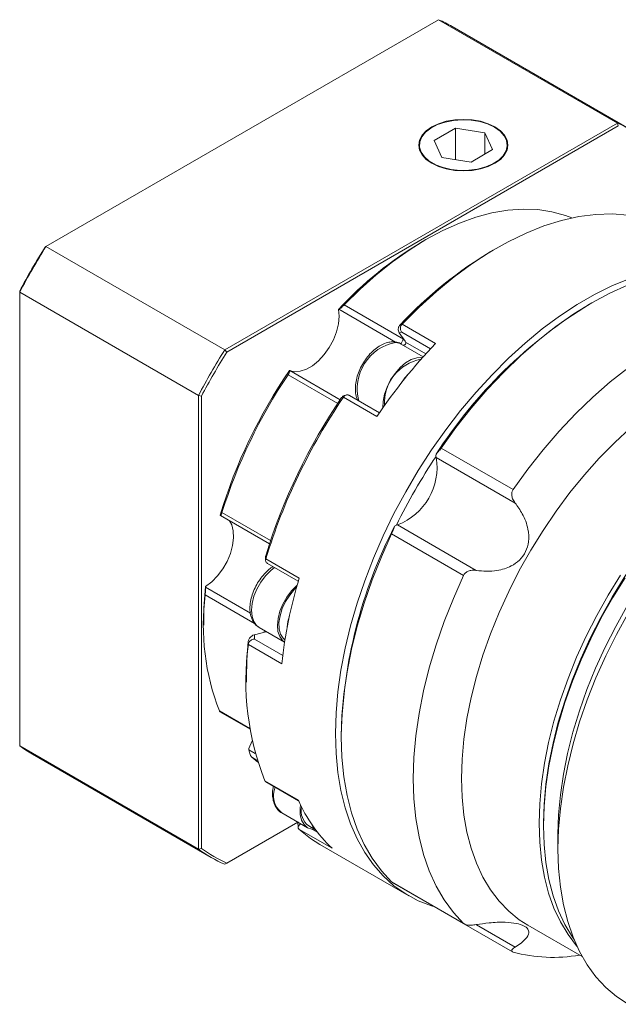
# Model space of a CAD drawing. Header units: millimetres. Extents: x 889 to 1305, y 1037 to 1331.
# Tile 3 of 10: x 988 to 1028, y 1112 to 1178. Entities that reach past the tile are written whole.
import ezdxf

# ---------------------------------------------------------------- set-up
doc = ezdxf.new("R2010")
doc.units = ezdxf.units.MM
doc.layers.get('0').update_dxf_attribs({"lineweight": 18})

msp = doc.modelspace()

# ---------------------------------------------------------------- linework, layer by layer
at = {"color": 7, "linetype": 'Continuous', "lineweight": 15}
for p, q in [((1016.414255, 1177.979497), (990.222653, 1162.859407)), ((1028.343149, 1171.093093), (1016.414255, 1177.979497)), ((1029.24621, 1170.635059), (1017.317316, 1177.521463)), ((1002.151547, 1155.973003), (1028.343149, 1171.093093)), ((1028.404668, 1170.900001), (1002.288007, 1155.823174)), ((1028.404668, 1170.900001), (1028.343149, 1171.093093)), ((1015.995406, 1170.815871), (1015.964718, 1170.798143)), ((1017.545696, 1170.746165), (1016.116828, 1169.921296)), ((1019.497567, 1170.444243), (1017.545696, 1170.746165)), ((1017.545696, 1168.654383), (1017.545696, 1170.746165)), ((1020.020575, 1169.317448), (1019.497567, 1170.444243)), ((1019.497567, 1169.015529), (1019.497567, 1170.444243)), ((1020.172687, 1170.798143), (1020.141992, 1170.81587)), ((1016.116828, 1169.921296), (1016.639829, 1168.794506)), ((1018.591706, 1168.492579), (1020.020575, 1169.317448)), ((1016.639829, 1168.794506), (1018.591706, 1168.492579)), ((1015.591416, 1163.331636), (1015.343964, 1163.188744)), ((990.222653, 1162.859407), (990.161127, 1162.823872)), ((1002.151547, 1155.973003), (990.222653, 1162.859407)), ((1020.293372, 1162.760326), (1020.045928, 1162.617429)), ((988.46921, 1159.893386), (988.469212, 1159.822358)), ((1000.398106, 1152.935954), (988.469212, 1159.822358)), ((988.469212, 1159.822358), (988.469212, 1129.577263)), ((1026.629046, 1159.10282), (1026.480582, 1159.017079)), ((1009.766215, 1158.673975), (1009.735664, 1158.656688)), ((1014.176911, 1156.540979), (1013.786663, 1157.096233)), ((1013.846708, 1157.637665), (1013.968858, 1157.672127)), ((1013.968858, 1157.672127), (1013.978219, 1157.681874)), ((1013.978219, 1157.681874), (1016.205606, 1156.396031)), ((1014.176911, 1156.540979), (1014.209283, 1156.490186)), ((1002.288007, 1155.823174), (1002.151547, 1155.973003)), ((1015.39229, 1155.513349), (1013.923125, 1156.36148)), ((1006.476971, 1154.602904), (1006.48675, 1154.594352)), ((1000.398106, 1152.935954), (1000.59609, 1152.892687)), ((1000.398106, 1122.690859), (1000.398106, 1152.935954)), ((1000.59609, 1152.892687), (1000.59609, 1122.734132)), ((1010.070069, 1152.82207), (1009.947298, 1152.786837)), ((1010.062258, 1152.810457), (1010.070069, 1152.82207)), ((1012.289645, 1151.524614), (1010.062258, 1152.810457)), ((1010.252523, 1152.955768), (1010.120479, 1152.918478)), ((1012.463035, 1151.777814), (1010.464995, 1152.931258)), ((1016.586113, 1149.42756), (1021.387368, 1146.655854)), ((1021.517192, 1145.763233), (1016.258702, 1148.798894)), ((1001.852263, 1144.944403), (1001.846637, 1144.961603)), ((1001.860891, 1144.92907), (1005.134116, 1143.039477)), ((1013.664987, 1144.306448), (1018.923476, 1141.270787)), ((1018.085534, 1140.93691), (1013.284279, 1143.708616)), ((1004.87203, 1142.148958), (1004.878576, 1141.939642)), ((1004.883607, 1142.243196), (1004.889657, 1142.035394)), ((1004.889657, 1142.035394), (1004.893533, 1142.048116)), ((1004.893533, 1142.048116), (1007.120921, 1140.762273)), ((1004.998334, 1141.736292), (1007.057186, 1140.547742)), ((1000.872749, 1140.202288), (1000.872167, 1140.15475)), ((1000.744582, 1137.899132), (1000.744587, 1137.613387)), ((1004.439368, 1137.471707), (1006.139105, 1136.49047)), ((1004.126593, 1136.981992), (1004.880494, 1137.183939)), ((1004.126593, 1136.981992), (1004.135309, 1136.688523)), ((1004.916683, 1137.196158), (1004.880494, 1137.183939)), ((1003.72447, 1136.341219), (1003.718235, 1136.548116)), ((1003.723216, 1136.328863), (1003.72447, 1136.341219)), ((1005.950603, 1135.04302), (1003.723216, 1136.328863)), ((1003.590693, 1134.113036), (1003.590689, 1133.827295)), ((1001.823394, 1131.84698), (1003.834187, 1130.686174)), ((1009.926368, 1130.341232), (1009.926362, 1130.169789)), ((1000.398106, 1122.690859), (988.469212, 1129.577263)), ((1003.746959, 1129.39035), (1003.982498, 1129.899994)), ((989.319592, 1129.022728), (1001.248486, 1122.136324)), ((1003.746959, 1129.39035), (1003.75926, 1129.318452)), ((1003.954663, 1128.818268), (1004.359137, 1128.487416)), ((1004.831456, 1127.247933), (1007.058843, 1125.962089)), ((1004.835217, 1127.239754), (1004.831456, 1127.247933)), ((1004.888968, 1127.1832), (1007.077839, 1125.919591)), ((1005.947537, 1125.113751), (1007.679949, 1124.113651)), ((1007.025061, 1124.49171), (1002.151547, 1121.67829)), ((1002.288007, 1121.757091), (1007.02504, 1124.491722)), ((1007.021793, 1124.541493), (1007.053621, 1124.121143)), ((1023.414428, 1124.412069), (1023.414427, 1124.240624)), ((1007.092336, 1124.031104), (1007.086184, 1124.037032)), ((1009.319723, 1122.745261), (1007.092336, 1124.031104)), ((1007.749943, 1124.234898), (1008.218204, 1123.964577)), ((1024.379629, 1123.683424), (1024.37963, 1122.683325)), ((1008.484547, 1123.010712), (1014.424241, 1119.581799)), ((1000.398106, 1122.690859), (1000.59609, 1122.734132)), ((1002.151547, 1121.67829), (1002.288007, 1121.757091)), ((1013.284279, 1120.507929), (1018.085534, 1117.736224)), ((1013.324228, 1120.482586), (1013.284279, 1120.507929)), ((1013.321727, 1120.478369), (1018.13999, 1117.696845)), ((1016.524858, 1118.62864), (1021.343166, 1115.84709)), ((1022.367553, 1117.623096), (1026.000432, 1115.525881))]:
    msp.add_line(p, q, dxfattribs=at)
at = {"color": 8, "linetype": 'Continuous', "lineweight": 15}
for p, q in [((1013.544764, 1156.492666), (1009.766215, 1158.673975)), ((1010.124597, 1158.970254), (1014.070559, 1156.692298)), ((1015.872357, 1156.041559), (1013.960001, 1157.145539)), ((1015.566035, 1155.70695), (1014.209283, 1156.490186)), ((1006.48675, 1154.594352), (1009.854907, 1152.649956)), ((1009.682969, 1152.391891), (1006.372667, 1154.302888)), ((1001.964646, 1145.124488), (1005.205086, 1143.253822)), ((1000.872167, 1140.15475), (1003.859509, 1138.430194)), ((1004.144034, 1137.739356), (1000.84335, 1139.6448)), ((1004.788949, 1137.203662), (1004.794585, 1137.266644)), ((1004.135309, 1136.688523), (1006.014423, 1135.603733)), ((1001.788485, 1131.90035), (1003.828235, 1130.722828)), ((1003.75926, 1129.318452), (1004.184343, 1129.073056)), ((1004.32125, 1128.606641), (1003.954663, 1128.818268)), ((1008.012181, 1124.005643), (1008.324283, 1123.82547)), ((1018.938478, 1117.647725), (1021.517192, 1116.159065))]:
    msp.add_line(p, q, dxfattribs=at)
at = {"color": 7, "linetype": 'Continuous', "lineweight": 15, "flags": 128}
for points in [[(1020.172341, 1170.833781), (1019.721521, 1171.047365), (1019.207183, 1171.206073), (1018.649097, 1171.303803), (1018.068704, 1171.336802), (1017.488309, 1171.303803), (1016.930216, 1171.206073), (1016.415879, 1171.047364), (1015.96506, 1170.833778), (1015.595079, 1170.573526), (1015.320157, 1170.276606), (1015.150867, 1169.954426), (1015.093704, 1169.619371), (1015.150867, 1169.284317), (1015.320157, 1168.962141), (1015.595077, 1168.66522), (1015.965055, 1168.404967), (1016.415882, 1168.191379), (1016.930221, 1168.032671), (1017.488307, 1167.934942), (1018.068699, 1167.901943), (1018.649094, 1167.934942), (1019.207187, 1168.032671), (1019.721524, 1168.19138), (1020.172343, 1168.404966), (1020.542324, 1168.665218), (1020.817246, 1168.962138), (1020.986537, 1169.284319), (1021.043699, 1169.619373), (1020.986537, 1169.954427), (1020.817246, 1170.276603), (1020.542325, 1170.573524), (1020.172341, 1170.833781)], [(1020.141652, 1170.816065), (1019.681938, 1171.032459), (1019.156177, 1171.191003), (1018.58589, 1171.285206), (1017.994435, 1171.311206), (1017.406016, 1171.267945), (1016.844729, 1171.157191), (1016.333551, 1170.983478), (1015.893412, 1170.753917), (1015.542327, 1170.47791), (1015.294678, 1170.16675), (1015.160589, 1169.833187), (1015.145565, 1169.490865), (1015.250209, 1169.153808), (1015.470249, 1168.835807), (1015.796666, 1168.549888), (1016.2161, 1168.307754), (1016.71138, 1168.119317), (1017.262226, 1167.992295), (1017.846096, 1167.931881), (1018.439072, 1167.940559), (1019.016891, 1168.017963), (1019.555887, 1168.160931), (1020.034004, 1168.363604), (1020.431651, 1168.617695), (1020.732563, 1168.912792), (1020.924423, 1169.236812), (1020.999361, 1169.576499), (1020.954315, 1169.917943), (1020.791141, 1170.247158), (1020.516506, 1170.550674), (1020.141652, 1170.816065)], [(1025.301879, 1164.76524), (1024.876193, 1164.928451), (1023.979474, 1165.178033), (1023.035384, 1165.32033), (1022.04926, 1165.35454), (1021.026669, 1165.28047), (1019.97339, 1165.098536), (1018.895372, 1164.809767), (1017.798704, 1164.415795), (1016.68958, 1163.918844), (1015.574268, 1163.321722), (1014.459065, 1162.627802), (1013.350273, 1161.841004), (1012.254154, 1160.965771), (1011.176901, 1160.007049), (1010.124597, 1158.970254)], [(1032.107628, 1163.931521), (1031.890203, 1164.052499), (1030.992632, 1164.463751), (1030.039352, 1164.765672), (1029.035329, 1164.956689), (1027.98579, 1165.035809), (1026.896204, 1165.002617), (1025.772243, 1164.85729), (1024.619763, 1164.60058), (1023.444764, 1164.233827), (1022.253367, 1163.758941), (1021.051776, 1163.178394), (1019.84625, 1162.495211), (1018.643066, 1161.71295), (1017.448492, 1160.835684), (1016.268748, 1159.867982), (1015.109979, 1158.814884), (1013.978219, 1157.681874)], [(1036.677409, 1161.026018), (1035.695593, 1161.250518), (1034.667217, 1161.364899), (1033.597565, 1161.368578), (1032.492132, 1161.261535), (1031.356595, 1161.044317), (1030.196788, 1160.718043), (1029.018669, 1160.284389), (1027.828288, 1159.745581), (1026.631761, 1159.104387), (1025.435234, 1158.3641), (1024.244853, 1157.528524), (1023.066734, 1156.60195), (1021.906927, 1155.58914), (1020.77139, 1154.495295), (1019.665957, 1153.326032), (1018.596305, 1152.08736), (1017.567929, 1150.78564), (1016.586113, 1149.42756)], [(1009.530383, 1130.398382), (1009.571077, 1131.767531), (1009.69296, 1133.176993), (1009.895436, 1134.619901), (1010.177523, 1136.089227), (1010.537843, 1137.577811), (1010.974642, 1139.078401), (1011.485791, 1140.583686), (1012.068801, 1142.086334), (1012.720831, 1143.579023), (1013.438704, 1145.05448), (1014.218924, 1146.505519), (1015.057688, 1147.925068), (1015.950912, 1149.306215), (1016.894242, 1150.642226), (1017.883083, 1151.926596), (1018.912618, 1153.153066), (1019.97783, 1154.315661), (1021.07353, 1155.408719), (1022.19438, 1156.426911), (1023.33492, 1157.365277), (1024.489592, 1158.21925), (1025.652772, 1158.984665), (1026.818792, 1159.657794), (1027.981971, 1160.235358), (1029.136643, 1160.714541)], [(1009.735664, 1158.656688), (1009.777867, 1158.206558), (1009.733893, 1157.706893), (1009.605657, 1157.179442), (1009.398741, 1156.647163), (1009.122149, 1156.133225), (1008.787922, 1155.659995), (1008.410606, 1155.248072), (1008.006625, 1154.915385), (1007.593563, 1154.676415), (1007.189398, 1154.541564), (1006.81172, 1154.516699), (1006.476971, 1154.602904)], [(1041.478664, 1158.254312), (1040.496848, 1158.478812), (1039.468472, 1158.593194), (1038.39882, 1158.596872), (1037.293387, 1158.48983), (1036.15785, 1158.272612), (1034.998043, 1157.946338), (1033.819924, 1157.512683), (1032.629543, 1156.973875), (1031.433016, 1156.332682), (1030.236489, 1155.592395), (1029.046108, 1154.756818), (1027.867989, 1153.830245), (1026.708182, 1152.817434), (1025.572645, 1151.723589), (1024.467212, 1150.554326), (1023.39756, 1149.315654), (1022.369184, 1148.013935), (1021.387368, 1146.655854)], [(1013.960001, 1157.145539), (1013.943162, 1157.140755), (1013.786663, 1157.096233)], [(1015.350065, 1155.465873), (1015.296841, 1155.472116), (1014.954067, 1155.448758), (1014.586818, 1155.322101), (1014.212266, 1155.098067), (1013.847925, 1154.787131), (1013.510829, 1154.403832), (1013.216745, 1153.966094), (1012.979419, 1153.494383), (1012.809951, 1153.010756), (1012.716265, 1152.537829), (1012.701449, 1152.119325)], [(1014.430146, 1154.388775), (1014.165872, 1154.096535), (1013.914063, 1153.746773)], [(1029.223219, 1150.77517), (1028.167247, 1149.798709), (1027.137283, 1148.749229), (1026.138822, 1147.632333), (1025.17719, 1146.453976), (1024.257519, 1145.220447), (1023.384715, 1143.938327), (1022.563434, 1142.614457), (1021.798061, 1141.2559), (1021.092677, 1139.869904), (1020.451045, 1138.463866), (1019.876591, 1137.045285), (1019.372378, 1135.621732), (1018.941097, 1134.200801), (1018.585048, 1132.790074), (1018.306131, 1131.397077), (1018.105836, 1130.029243), (1017.98523, 1128.69387), (1017.944955, 1127.398082), (1017.98523, 1126.148794), (1018.105836, 1124.95267), (1018.306131, 1123.816093), (1018.585048, 1122.745126), (1018.941097, 1121.745484), (1019.372378, 1120.8225), (1019.876591, 1119.981099), (1020.451045, 1119.225769), (1021.092677, 1118.560543), (1021.798061, 1117.988966), (1022.367553, 1117.623096)], [(1023.414428, 1124.412069), (1023.454305, 1125.695111), (1023.573726, 1127.017349), (1023.772051, 1128.371729), (1024.048224, 1129.751024), (1024.400771, 1131.147875), (1024.827811, 1132.55483), (1025.327064, 1133.964381), (1025.895868, 1135.369008), (1026.531188, 1136.761217), (1027.229634, 1138.13358), (1027.98748, 1139.478774), (1028.800681, 1140.789622), (1029.664901, 1142.059131), (1030.575526, 1143.280527), (1031.527699, 1144.447293), (1032.516339, 1145.553205), (1033.536173, 1146.592362), (1034.581757, 1147.559217), (1035.647515, 1148.448616), (1036.727759, 1149.25581), (1037.816726, 1149.976495), (1038.360236, 1150.301772)], [(1038.360236, 1150.301772), (1037.816726, 1149.976495), (1036.727759, 1149.25581), (1035.647515, 1148.448616), (1034.581757, 1147.559217), (1033.536173, 1146.592362), (1032.516339, 1145.553205), (1031.527699, 1144.447293), (1030.575526, 1143.280527), (1029.664901, 1142.059131), (1028.800681, 1140.789622), (1027.98748, 1139.478774), (1027.229634, 1138.13358), (1026.531188, 1136.761217), (1025.895868, 1135.369008), (1025.327064, 1133.964381), (1024.827811, 1132.55483), (1024.400771, 1131.147875), (1024.048224, 1129.751024), (1023.772051, 1128.371729), (1023.573726, 1127.017349), (1023.454305, 1125.695111), (1023.414428, 1124.412069)], [(1024.379629, 1123.683424), (1024.419903, 1124.979212), (1024.54051, 1126.314585), (1024.740805, 1127.682419), (1025.019722, 1129.075416), (1025.375771, 1130.486143), (1025.807052, 1131.907074), (1026.311265, 1133.330627), (1026.885719, 1134.749208), (1027.52735, 1136.155246), (1028.232735, 1137.541242), (1028.998108, 1138.899798), (1029.819388, 1140.223669), (1030.692193, 1141.505789), (1031.611864, 1142.739318), (1032.573495, 1143.917675), (1033.571957, 1145.034571), (1034.601921, 1146.084051), (1035.657892, 1147.060512), (1036.734237, 1147.958745), (1037.825211, 1148.773958), (1038.924996, 1149.501801), (1039.473905, 1149.830311)], [(1002.457266, 1144.584789), (1002.613327, 1144.306547), (1002.719805, 1143.907146), (1002.741157, 1143.44312), (1002.676452, 1142.934665), (1002.528506, 1142.403913), (1002.30376, 1141.873964), (1002.011996, 1141.367887), (1001.665911, 1140.907706), (1001.280571, 1140.513453), (1000.872749, 1140.202288)], [(1013.284279, 1143.708616), (1012.599039, 1142.17927), (1011.985882, 1140.637772), (1011.447958, 1139.092041), (1010.988028, 1137.550015), (1010.608458, 1136.019618), (1010.311195, 1134.50871), (1010.097766, 1133.025051), (1009.969269, 1131.576263), (1009.926362, 1130.169789), (1009.969269, 1128.812853), (1010.097766, 1127.512425), (1010.311195, 1126.275186), (1010.608458, 1125.10749), (1010.988028, 1124.015335), (1011.447958, 1123.004333), (1011.985882, 1122.079677), (1012.599039, 1121.246114), (1013.284279, 1120.507929)], [(1018.085534, 1140.93691), (1017.400294, 1139.407565), (1016.787138, 1137.866066), (1016.249213, 1136.320335), (1015.789283, 1134.778309), (1015.409713, 1133.247912), (1015.11245, 1131.737004), (1014.899022, 1130.253345), (1014.770524, 1128.804557), (1014.727618, 1127.398083), (1014.770524, 1126.041147), (1014.899022, 1124.740719), (1015.11245, 1123.50348), (1015.409713, 1122.335784), (1015.789283, 1121.243629), (1016.249213, 1120.232628), (1016.787138, 1119.307971), (1017.400294, 1118.474408), (1018.085534, 1117.736224)], [(1025.651418, 1116.20736), (1025.623534, 1116.239755), (1025.04908, 1116.995084), (1024.544867, 1117.836486), (1024.113586, 1118.75947), (1023.757537, 1119.759112), (1023.47862, 1120.830079), (1023.278325, 1121.966656), (1023.157718, 1123.16278), (1023.117444, 1124.412068), (1023.157718, 1125.707856), (1023.278325, 1127.043229), (1023.47862, 1128.411063), (1023.757537, 1129.80406), (1024.113586, 1131.214787), (1024.544867, 1132.635718), (1025.04908, 1134.059271), (1025.623534, 1135.477851), (1026.265166, 1136.883889), (1026.97055, 1138.269885), (1027.735923, 1139.628442), (1028.557204, 1140.952313)], [(1028.854186, 1140.780868), (1028.032906, 1139.456998), (1027.267532, 1138.098441), (1026.562148, 1136.712445), (1025.920517, 1135.306407), (1025.346062, 1133.887826), (1024.841849, 1132.464273), (1024.410568, 1131.043342), (1024.054519, 1129.632615), (1023.775603, 1128.239618), (1023.575307, 1126.871785), (1023.454701, 1125.536412), (1023.414427, 1124.240624), (1023.454701, 1122.991336), (1023.575307, 1121.795212), (1023.775603, 1120.658634), (1024.054519, 1119.587667), (1024.410568, 1118.588026), (1024.841849, 1117.665042), (1025.346062, 1116.82364), (1025.441741, 1116.684929)], [(1006.985207, 1140.299166), (1006.948298, 1140.26694), (1006.599054, 1139.908843), (1006.287104, 1139.489236), (1006.027039, 1139.027744), (1005.831017, 1138.545944), (1005.708202, 1138.066363), (1005.664339, 1137.611427), (1005.701478, 1137.202409), (1005.817883, 1136.858433), (1006.008111, 1136.595584), (1006.139253, 1136.491407)], [(1006.940524, 1140.141259), (1006.80648, 1140.011486), (1006.480823, 1139.626532), (1006.201557, 1139.18925), (1005.982827, 1138.721787), (1005.835712, 1138.247824), (1005.767663, 1137.791366), (1005.782127, 1137.375534), (1005.878371, 1137.02139), (1006.051521, 1136.746873), (1006.163665, 1136.644502)], [(1006.466985, 1138.240434), (1006.365644, 1137.867374), (1006.312748, 1137.486696)], [(1029.055065, 1138.416784), (1028.278583, 1137.005459), (1027.563576, 1135.568109), (1026.913689, 1134.112059), (1026.332232, 1132.644731), (1025.822168, 1131.173599), (1025.386097, 1129.706162), (1025.02624, 1128.249897), (1024.744432, 1126.812224), (1024.542109, 1125.40047), (1024.420302, 1124.021829), (1024.37963, 1122.683325), (1024.420302, 1121.39178), (1024.542109, 1120.153775), (1024.744432, 1118.975618), (1025.02624, 1117.863314), (1025.386097, 1116.82253), (1025.822168, 1115.85857), (1026.332232, 1114.976346), (1026.913689, 1114.180353), (1027.563576, 1113.474647), (1028.278583, 1112.862827), (1029.055065, 1112.348008)], [(1003.590693, 1134.113036), (1003.621011, 1135.283571), (1003.718235, 1136.548116)], [(1016.164325, 1118.837372), (1015.950912, 1118.903535), (1015.057688, 1119.253387), (1014.218924, 1119.70452), (1013.438704, 1120.254736), (1012.720831, 1120.901355), (1012.068801, 1121.641225), (1011.485791, 1122.470744), (1010.974642, 1123.38587), (1010.537843, 1124.382142), (1010.177523, 1125.45471), (1009.895436, 1126.598345), (1009.69296, 1127.807479), (1009.571077, 1129.076218), (1009.530383, 1130.398382)], [(1007.205712, 1125.644785), (1007.179492, 1125.419797), (1007.186255, 1124.991182), (1007.273378, 1124.620749), (1007.436787, 1124.325818), (1007.66884, 1124.120181), (1007.958688, 1124.013453), (1008.158143, 1123.999249)], [(1007.909497, 1124.402926), (1008.030456, 1124.16758), (1008.207458, 1123.978982)], [(1007.092336, 1124.031104), (1007.864782, 1123.408174), (1008.484547, 1123.010712)]]:
    msp.add_lwpolyline(points, dxfattribs=at)
at = {"color": 8, "linetype": 'Continuous', "lineweight": 15, "flags": 128}
for points in [[(1013.923125, 1156.36148), (1013.866702, 1156.391181), (1013.56443, 1156.472216)], [(1005.465895, 1141.466375), (1005.215886, 1141.26704), (1004.866643, 1140.908942), (1004.554693, 1140.489336), (1004.294628, 1140.027844), (1004.098606, 1139.546043), (1003.975791, 1139.066463), (1003.931928, 1138.611527), (1003.969066, 1138.202508), (1004.085471, 1137.858533), (1004.2757, 1137.595683), (1004.439368, 1137.471707)]]:
    msp.add_lwpolyline(points, dxfattribs=at)
at = {"color": 7, "linetype": 'Continuous', "lineweight": 15}
for centre, radius, start, end in [((1012.635075, 1169.409201), 9.366545, 60.00729034, 66.20431893), ((1024.568815, 1162.532691), 9.355537, 53.78222463, 66.20702361), ((1027.975368, 1141.821624), 24.821487, 120.5899155, 137.29330051), ((1031.047025, 1137.264731), 48.21749, 147.98911949, 152.01088036), ((1031.28339, 1137.12828), 48.45694, 147.92626748, 152.07373237), ((1034.293091, 1138.532854), 27.983002, 120.6063171, 136.94272151), ((1043.302083, 1131.565248), 32.195744, 121.49847774, 147.18552884), ((1043.212285, 1130.241876), 48.45694, 147.92626748, 152.07373237), ((1043.173905, 1130.264032), 48.21749, 147.98911949, 152.01088036), ((1043.820098, 1130.188052), 38.071227, 136.4969393, 145.91390782), ((1015.773282, 1152.41261), 2.979833, 100.247898, 183.03256947), ((1035.057183, 1134.944431), 34.688385, 145.47844135, 163.21530964), ((1035.689548, 1134.575456), 35.336258, 146.06325179, 162.63049786), ((1042.291779, 1130.765303), 39.129444, 145.75125751, 162.94249454), ((1042.868829, 1130.432428), 39.712055, 145.70130696, 162.99244574), ((1049.660556, 1126.519366), 40.200704, 146.22462633, 153.77537352), ((1012.210903, 1148.140928), 4.100926, 290.76736898, 9.23263088), ((1016.82339, 1148.945642), 0.583444, 173.39207143, 194.56742494), ((1042.11402, 1129.501768), 32.198597, 152.81454138, 178.50604658), ((1013.820153, 1143.744171), 0.583294, 105.42738412, 126.6064017), ((1036.799914, 1131.709762), 31.028867, 163.03755558, 173.83313453), ((1021.843702, 1137.880147), 21.099128, 173.68130534, 179.94844383), ((1016.74114, 1137.655074), 16.021821, 172.86610248, 201.04986891), ((1021.577182, 1133.899678), 18.018464, 172.25199384, 201.66398825), ((994.003136, 1137.134244), 9.366551, 233.78494317, 239.99810391), ((1015.853677, 1129.740433), 9.572095, 203.24881747, 226.95250106), ((1008.484611, 1125.225934), 1.233648, 167.49598301, 233.44998211), ((1005.925881, 1130.238691), 9.355537, 233.78222463, 246.20702361), ((1006.070905, 1130.26129), 9.307616, 233.97004495, 246.01920329), ((1024.0448, 1125.649908), 10.173615, 254.85823509, 280.03137619)]:
    msp.add_arc(centre, radius, start, end, dxfattribs=at)
at = {"color": 8, "linetype": 'Continuous', "lineweight": 15}
for centre, radius, start, end in [((1014.135494, 1153.37342), 3.150976, 100.44164453, 194.74502453), ((1014.484625, 1156.294067), 0.558959, 136.42686872, 173.44238283), ((1006.892409, 1126.269513), 1.492839, 158.10266459, 230.73293941)]:
    msp.add_arc(centre, radius, start, end, dxfattribs=at)
at = {"color": 7, "linetype": 'Continuous', "lineweight": 15}
for points, knots in [([(1009.766215, 1158.673975), (1009.79148, 1158.689522), (1009.838452, 1158.718426), (1009.929095, 1158.789197), (1010.013099, 1158.861973), (1010.07832, 1158.923169), (1010.111914, 1158.957349), (1010.124597, 1158.970254)], [0, 0, 0, 0, 0.299072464, 0.556052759, 0.74885067, 0.905179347, 1, 1, 1, 1]), ([(1013.786663, 1157.096233), (1013.763655, 1157.140278), (1013.724683, 1157.214884), (1013.720469, 1157.353433), (1013.743504, 1157.46562), (1013.78333, 1157.556209), (1013.821134, 1157.610142), (1013.842992, 1157.633667), (1013.846708, 1157.637665)], [0, 0, 0, 0, 0.327552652, 0.554823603, 0.722670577, 0.85598367, 0.975522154, 1, 1, 1, 1]), ([(1013.960001, 1157.145539), (1013.959262, 1157.146311), (1013.95462, 1157.151163), (1013.925309, 1157.183971), (1013.883801, 1157.253997), (1013.858217, 1157.366606), (1013.865156, 1157.47994), (1013.900711, 1157.587933), (1013.946137, 1157.644056), (1013.968858, 1157.672127)], [0, 0, 0, 0, 0.006150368, 0.038657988, 0.25208391, 0.450488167, 0.636384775, 0.818124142, 1, 1, 1, 1]), ([(1013.912618, 1156.35911), (1013.898375, 1156.36989), (1013.79713, 1156.446521), (1013.638075, 1156.480719), (1013.432046, 1156.508387), (1013.215517, 1156.508346), (1012.90296, 1156.44385), (1012.538554, 1156.280867), (1012.17689, 1156.03228), (1011.833455, 1155.707286), (1011.524517, 1155.321981), (1011.2627, 1154.89345), (1011.058093, 1154.438555), (1010.919733, 1153.974666), (1010.853077, 1153.516806), (1010.871991, 1153.086405), (1010.936538, 1152.774701), (1011.021969, 1152.631409), (1011.041683, 1152.598343)], [0, 0, 0, 0, 0.011224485, 0.079787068, 0.097637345, 0.14066255, 0.211759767, 0.285311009, 0.361257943, 0.437759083, 0.514028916, 0.590123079, 0.6662917, 0.742762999, 0.819847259, 0.897812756, 0.976419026, 1, 1, 1, 1]), ([(1014.209283, 1156.490186), (1014.222059, 1156.457042), (1014.251971, 1156.379446), (1014.186378, 1156.31298), (1014.107696, 1156.288787), (1014.062833, 1156.282803), (1014.060054, 1156.282432)], [0, 0, 0, 0, 0.282530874, 0.66145819, 0.979030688, 1, 1, 1, 1]), ([(1006.372667, 1154.302888), (1006.389395, 1154.328851), (1006.422774, 1154.38066), (1006.46352, 1154.457663), (1006.493782, 1154.532371), (1006.49951, 1154.577766), (1006.489989, 1154.590141), (1006.48675, 1154.594352)], [0, 0, 0, 0, 0.158520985, 0.316320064, 0.537337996, 0.842592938, 1, 1, 1, 1]), ([(1009.947298, 1152.786837), (1009.965223, 1152.809898), (1010.001026, 1152.855962), (1010.06348, 1152.901902), (1010.102228, 1152.912691), (1010.120702, 1152.917835)], [0, 0, 0, 0, 0.344076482, 0.687284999, 1, 1, 1, 1]), ([(1010.070069, 1152.82207), (1010.092608, 1152.850294), (1010.137668, 1152.906719), (1010.229294, 1152.957061), (1010.327209, 1152.973681), (1010.409623, 1152.963483), (1010.449971, 1152.935597), (1010.462432, 1152.926985)], [0, 0, 0, 0, 0.217409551, 0.434652, 0.656866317, 0.894030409, 1, 1, 1, 1]), ([(1016.243822, 1149.012781), (1016.284949, 1149.055135), (1016.359163, 1149.131563), (1016.481879, 1149.2816), (1016.553153, 1149.381406), (1016.586113, 1149.42756)], [0, 0, 0, 0, 0.400546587, 0.722792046, 1, 1, 1, 1]), ([(1021.387368, 1146.655854), (1021.357421, 1146.600356), (1021.297659, 1146.489606), (1021.284746, 1146.273037), (1021.343394, 1146.016099), (1021.454924, 1145.85383), (1021.517192, 1145.763233)], [0, 0, 0, 0, 0.194731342, 0.388600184, 0.658650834, 1, 1, 1, 1]), ([(1021.517192, 1145.763233), (1021.686742, 1145.529241), (1022.069117, 1145.001536), (1022.405815, 1144.114956), (1022.463357, 1143.229128), (1022.257125, 1142.501609), (1021.842571, 1141.937707), (1021.186089, 1141.479312), (1020.414892, 1141.25063), (1019.614981, 1141.192041), (1019.154082, 1141.244526), (1018.923476, 1141.270787)], [0, 0, 0, 0, 0.119969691, 0.270558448, 0.385991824, 0.481182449, 0.576587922, 0.668731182, 0.807365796, 0.903617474, 1, 1, 1, 1]), ([(1001.852263, 1144.944403), (1001.857498, 1144.935161), (1001.867232, 1144.917977), (1001.893231, 1144.945303), (1001.921098, 1145.000686), (1001.945344, 1145.0638), (1001.959356, 1145.107855), (1001.964646, 1145.124488)], [0, 0, 0, 0, 0.299072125, 0.556051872, 0.748850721, 0.905179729, 1, 1, 1, 1]), ([(1013.284279, 1143.708616), (1013.310356, 1143.766168), (1013.362394, 1143.881019), (1013.429281, 1144.060222), (1013.456937, 1144.158), (1013.472326, 1144.212411)], [0, 0, 0, 0, 0.308198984, 0.615035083, 1, 1, 1, 1]), ([(1004.870817, 1142.1488), (1004.870465, 1142.150702), (1004.866363, 1142.172873), (1004.873549, 1142.207518), (1004.882146, 1142.238013), (1004.883607, 1142.243196)], [0, 0, 0, 0, 0.072261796, 0.842316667, 1, 1, 1, 1]), ([(1005.000557, 1141.739931), (1004.982278, 1141.750123), (1004.936959, 1141.775392), (1004.892657, 1141.844718), (1004.868855, 1141.936067), (1004.882721, 1142.002277), (1004.889657, 1142.035394)], [0, 0, 0, 0, 0.186111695, 0.461445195, 0.730621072, 1, 1, 1, 1]), ([(1005.36607, 1141.524002), (1005.303094, 1141.485201), (1005.194086, 1141.418038), (1005.091185, 1141.327906), (1005.047733, 1141.289845)], [0, 0, 0, 0, 0.577726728, 1, 1, 1, 1]), ([(1005.047733, 1141.289845), (1004.986653, 1141.233038), (1004.811115, 1141.069779), (1004.544942, 1140.750643), (1004.273365, 1140.32972), (1004.057514, 1139.87829), (1003.906022, 1139.414707), (1003.826349, 1138.955085), (1003.8256, 1138.516033), (1003.90586, 1138.12855), (1004.063226, 1137.814035), (1004.234431, 1137.600027), (1004.371325, 1137.52552), (1004.415869, 1137.501276)], [0, 0, 0, 0, 0.0545957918, 0.1569049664, 0.2589845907, 0.3610930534, 0.4635522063, 0.5667516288, 0.6710852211, 0.7765170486, 0.8688140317, 0.9573130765, 1, 1, 1, 1]), ([(1018.923476, 1141.270787), (1018.805223, 1141.279504), (1018.605885, 1141.294198), (1018.350455, 1141.209644), (1018.178495, 1141.091144), (1018.114989, 1140.98578), (1018.085534, 1140.93691)], [0, 0, 0, 0, 0.367388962, 0.6192987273, 0.8234275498, 1, 1, 1, 1]), ([(1000.84335, 1139.6448), (1000.845918, 1139.673494), (1000.851042, 1139.73075), (1000.858837, 1139.839053), (1000.866408, 1139.967782), (1000.870896, 1140.077899), (1000.871844, 1140.135241), (1000.872167, 1140.15475)], [0, 0, 0, 0, 0.158522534, 0.316320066, 0.537338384, 0.84259297, 1, 1, 1, 1]), ([(1003.718235, 1136.548116), (1003.723061, 1136.574648), (1003.732701, 1136.627646), (1003.777052, 1136.717171), (1003.849755, 1136.814316), (1003.963997, 1136.913769), (1004.062173, 1136.963542), (1004.119043, 1136.97983), (1004.126593, 1136.981992)], [0, 0, 0, 0, 0.126342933, 0.252367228, 0.417335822, 0.645218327, 0.95290519, 1, 1, 1, 1]), ([(1003.72447, 1136.341219), (1003.731107, 1136.374278), (1003.744377, 1136.440372), (1003.805486, 1136.533652), (1003.890456, 1136.61169), (1003.997162, 1136.667995), (1004.081081, 1136.686282), (1004.127164, 1136.688392), (1004.134191, 1136.688505), (1004.135309, 1136.688523)], [0, 0, 0, 0, 0.181875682, 0.363616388, 0.549511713, 0.747915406, 0.961338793, 0.993846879, 1, 1, 1, 1]), ([(1001.823543, 1131.847201), (1001.816868, 1131.8529), (1001.806044, 1131.862143), (1001.793351, 1131.889763), (1001.788485, 1131.90035)], [0, 0, 0, 0, 0.616701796, 1, 1, 1, 1]), ([(1003.954663, 1128.818268), (1003.940542, 1128.833475), (1003.912363, 1128.86382), (1003.866045, 1128.94956), (1003.81647, 1129.074233), (1003.780012, 1129.20597), (1003.764528, 1129.289898), (1003.75926, 1129.318452)], [0, 0, 0, 0, 0.158520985, 0.316320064, 0.537337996, 0.842592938, 1, 1, 1, 1]), ([(1004.889843, 1127.184973), (1004.886533, 1127.186139), (1004.858758, 1127.195924), (1004.846242, 1127.219227), (1004.835217, 1127.239754)], [0, 0, 0, 0, 0.119154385, 1, 1, 1, 1]), ([(1005.395815, 1126.890604), (1005.386252, 1126.851665), (1005.338604, 1126.657652), (1005.327983, 1126.321115), (1005.373149, 1125.917554), (1005.497921, 1125.572987), (1005.695521, 1125.301208), (1005.863324, 1125.139343), (1005.972674, 1125.100316), (1005.974372, 1125.09971)], [0, 0, 0, 0, 0.050452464, 0.251378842, 0.454659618, 0.636815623, 0.810645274, 0.997059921, 1, 1, 1, 1]), ([(1007.086184, 1124.037032), (1007.073007, 1124.055543), (1007.046662, 1124.092549), (1007.048933, 1124.170316), (1007.083262, 1124.255069), (1007.137543, 1124.331796), (1007.187232, 1124.371977), (1007.206074, 1124.387213)], [0, 0, 0, 0, 0.209271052, 0.418381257, 0.632277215, 0.860563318, 1, 1, 1, 1]), ([(1018.085534, 1117.736224), (1018.118624, 1117.712737), (1018.184656, 1117.665869), (1018.365754, 1117.625315), (1018.617591, 1117.613274), (1018.813885, 1117.641252), (1018.923476, 1117.656872)], [0, 0, 0, 0, 0.194731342, 0.388600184, 0.658650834, 1, 1, 1, 1]), ([(1018.923476, 1117.656872), (1019.210893, 1117.70152), (1019.85908, 1117.802211), (1020.795224, 1117.835432), (1021.591141, 1117.755966), (1022.118074, 1117.593486), (1022.39915, 1117.372195), (1022.467893, 1117.071733), (1022.280344, 1116.750349), (1021.931134, 1116.429946), (1021.655235, 1116.2494), (1021.517192, 1116.159065)], [0, 0, 0, 0, 0.119969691, 0.270558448, 0.385991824, 0.481182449, 0.576587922, 0.668731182, 0.807365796, 0.903617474, 1, 1, 1, 1]), ([(1021.517192, 1116.159065), (1021.450516, 1116.112712), (1021.338124, 1116.034574), (1021.283636, 1115.933632), (1021.300279, 1115.865761), (1021.359774, 1115.840986), (1021.387368, 1115.829496)], [0, 0, 0, 0, 0.367388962, 0.6192987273, 0.8234275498, 1, 1, 1, 1])]:
    msp.add_open_spline(points, degree=3, knots=knots, dxfattribs=at)

doc.saveas('drawing.dxf')
